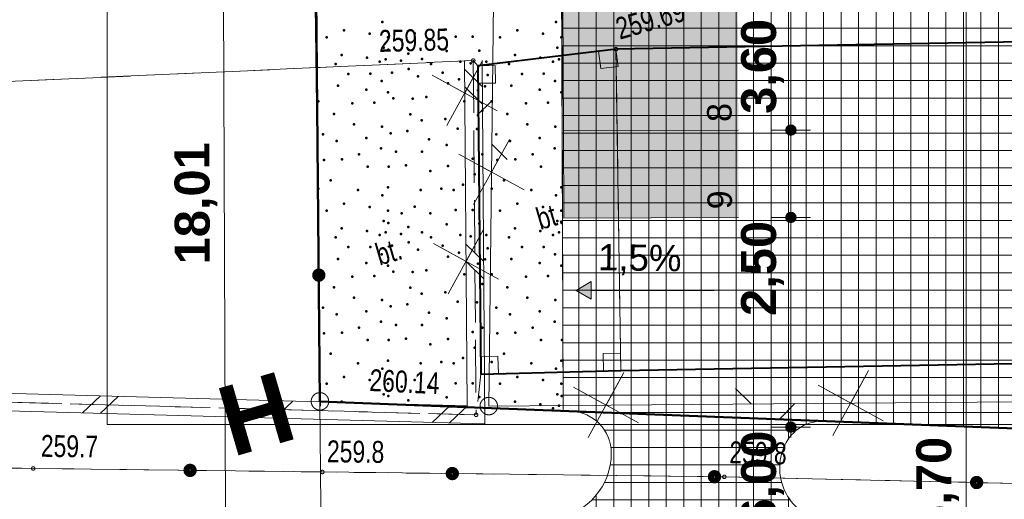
# Model space of a CAD drawing. Header units: millimetres. Extents: x -105537 to 923666, y -162842 to 175608.
# Tile 6 of 41: x -15493 to 12670, y -17484 to -3754. Entities that reach past the tile are written whole.
import ezdxf
from ezdxf.xclip import XClip

# ---------------------------------------------------------------- set-up
doc = ezdxf.new("R2010")
doc.units = ezdxf.units.MM
doc.header["$MEASUREMENT"] = 0
doc.header["$XCLIPFRAME"] = 0
for name, pattern in [('1054', [2000, 1500, -500]), ('1086', [1500, 1000, -500]), ('Wipeout_Contour', [1000, 0, -1000])]:
    doc.linetypes.add(name, pattern=pattern)
for name, color, linetype in [('A__!REF_RYSUNKI', 7, 'Continuous'), ('Nowe_01-PZT-WYPEŁNIENIA', 7, 'Continuous'), ('Nowe_02-PZT-OBIEKTY', 7, 'Continuous'), ('Nowe_199-Z Wymiary i opisy', 7, 'Continuous'), ('Nowe_A__STROPY', 7, 'Continuous'), ('Nowe_A_WYM_SYTUACJA', 7, 'Continuous')]:
    doc.layers.add(name, color=color, linetype=linetype)
for name, color, linetype, lineweight in [('Nowe_01-PZT-WYPEŁNIENIA_Nr_pióra__18', 9, 'Continuous', 13), ('Nowe_02-PZT-OBIEKTY_Nr_pióra__4', 7, 'Continuous', 13), ('Nowe_02-PZT-OBIEKTY_Nr_pióra__46', 7, 'Continuous', 15), ('Nowe_03-PZT-LINIE RÓŻNE_Nr_pióra__224', 6, 'Continuous', 40), ('Nowe_199-Z Wymiary i opisy_Nr_pióra__1', 7, 'Continuous', 13), ('Nowe_199-Z Wymiary i opisy_Nr_pióra__203', 7, 'Continuous', 50), ('Nowe_A__STROPY_Nr_pióra__89', 7, 'Continuous', 13), ('Nowe_A_WYM_SYTUACJA_Nr_pióra__1', 7, 'Continuous', 13), ('Nowe_A_WYM_SYTUACJA_Nr_pióra__45', 7, 'Continuous', 15), ('Nowe_A_WYM_SYTUACJA_Nr_pióra__85', 7, 'Continuous', 13), ('Wadowice Wałowa mdcp500_2_EGB_Budynek_Nr_pióra__7', 7, 'Continuous', 18), ('Wadowice Wałowa mdcp500_2_EGB_DzialkaEwidencyjna_Nr_pióra__3', 3, 'Continuous', 18), ('Wadowice Wałowa mdcp500_2_EGB_PunktGraniczny_Nr_pióra__3', 3, 'Continuous', 18), ('Wadowice Wałowa mdcp500_2_GES_InneUrzadzeniaTowarzyszace_Nr_pióra__7', 7, 'Continuous', 18), ('Wadowice Wałowa mdcp500_2_GES_PrzewodTelekomunikacyjny_Nr_pióra__30', 30, 'Continuous', 18), ('Wadowice Wałowa mdcp500_2_OT_Budowle_Nr_pióra__7', 7, 'Continuous', 18), ('Wadowice Wałowa mdcp500_2_OT_Komunikacja_Nr_pióra__7', 7, 'Continuous', 18), ('Wadowice Wałowa mdcp500_2_OT_Ogrodzenia_Nr_pióra__7', 7, 'Continuous', 18), ('Wadowice Wałowa mdcp500_2_OT_Rzedna_Nr_pióra__7', 7, 'Continuous', 18), ('Wadowice Wałowa mdcp500_2_OT_ZagospodarowanieTerenu_Nr_pióra__7', 7, 'Continuous', 18)]:
    doc.layers.add(name, color=color, linetype=linetype, lineweight=lineweight)
for name, color, linetype, lineweight, true_color in [('Nowe_01-PZT-WYPEŁNIENIA_Nr_pióra__249', 7, 'Continuous', 13, 0x595959), ('Nowe_01-PZT-WYPEŁNIENIA_Nr_pióra__253', 7, 'Continuous', 13, 0xccf4b0), ('Nowe_01-PZT-WYPEŁNIENIA_Nr_pióra__95', 7, 'Continuous', 50, 0xe1e100), ('Nowe_02-PZT-OBIEKTY_Nr_pióra__242', 7, 'Continuous', 13, 0xa7a7a7), ('Nowe_02-PZT-OBIEKTY_Nr_pióra__55', 7, 'Continuous', 35, 0x0069d2), ('Nowe_199-Z Wymiary i opisy_Nr_pióra__58', 7, 'Continuous', 20, 0xdf0000), ('Nowe_A_TER_GRANICA_Nr_pióra__221', 7, 'Continuous', 50, 0xbcc01d), ('Nowe_A_TER_UZBROJENIE_Nr_pióra__58', 7, 'Continuous', 20, 0xdf0000)]:
    doc.layers.add(name, color=color, linetype=linetype, lineweight=lineweight, true_color=true_color)
doc.styles.add('STYL_AUTOMATYCZNY_3', font='arial.ttf')
doc.styles.add('STYL_AUTOMATYCZNY_4', font='arial.ttf')
doc.styles.add('STYL_AUTOMATYCZNY_5', font='arial.ttf')
doc.styles.add('STYL_AUTOMATYCZNY_6', font='arial.ttf', dxfattribs={"width": 0.75})
doc.linetypes.add('X', pattern='A,0,[1,PAB.6.2 PROJEKT ZAGOSPODAROWANIA TERENU1.Shx,S=78.395049,R=0,X=0,Y=0],-9877.776146,0', length=9877.776146)
doc.dimstyles.new('STYL_AUTOMATYCZNY__1', dxfattribs={"dimtxt": 1000, "dimasz": 570, "dimexe": 0.18, "dimexo": 0.0625, "dimgap": 0, "dimtad": 1, "dimlfac": 0.001, "dimzin": 0, "dimdsep": 46, "dimtxsty": 'STYL_AUTOMATYCZNY_5', "dimblk": 'ARROWHEAD_11', "dimblk1": 'ARROWHEAD_11', "dimblk2": 'ARROWHEAD_11', "dimcen": 0.09, "dimse1": 1, "dimse2": 1, "dimclrd": 7, "dimclre": 7, "dimclrt": 7, "dimadec": 0, "dimazin": 0, "dimtfac": 1, "dimtdec": 4, "dimtmove": 0, "dimatfit": 3, "dimfxl": 1, "dimtolj": 1, "dimtzin": 0, "dimarcsym": 0})
doc.dimstyles.new('STYL_AUTOMATYCZNY__4', dxfattribs={"dimtxt": 1000, "dimasz": 570, "dimexe": 0.18, "dimexo": 0.0625, "dimgap": 0, "dimtad": 1, "dimlfac": 0.001, "dimzin": 0, "dimdsep": 46, "dimtxsty": 'STYL_AUTOMATYCZNY_5', "dimblk": 'ARROWHEAD_11', "dimblk1": 'ARROWHEAD_11', "dimblk2": 'ARROWHEAD_11', "dimcen": 0.09, "dimse1": 1, "dimse2": 1, "dimclrd": 7, "dimclre": 7, "dimclrt": 7, "dimadec": 0, "dimazin": 0, "dimtfac": 1, "dimtdec": 4, "dimtmove": 2, "dimatfit": 3, "dimfxl": 1, "dimtolj": 1, "dimtzin": 0, "dimarcsym": 0})

# ---------------------------------------------------------------- blocks, each defined once
blk = doc.blocks.new('*X3')
at = {"layer": 'Nowe_01-PZT-WYPEŁNIENIA_Nr_pióra__95', "color": 52, "linetype": 'Continuous', "lineweight": 50, "true_color": 0xe1e100}
for p in [(-5118, -3825), (-157, -3825), (-6218, -4060), (-5485, -4152), (-4200, -4148), (-4200, -4148), (-1257, -4060), (-524, -4152), (-6715, -4256), (-4961, -4256), (-4570, -4335), (-3749, -4335), (-3026, -4244), (-2540, -4242), (-1754, -4256), (0, -4256), (-6285, -4765), (-5079, -4558), (-4951, -4611), (-4374, -4726), (-3279, -4647), (-2345, -4637), (-1324, -4765), (-118, -4558), (-6454, -5026), (-5559, -4846), (-5197, -4960), (-5027, -4886), (-4584, -4925), (-3983, -4882), (-3733, -5026), (-2888, -4960), (-2593, -5000), (-2145, -4960), (-1493, -5026), (-598, -4846), (-236, -4960), (-65, -4886), (-6089, -5306), (-5464, -5299), (-4844, -5267), (-4370, -5166), (-3397, -5267), (-2106, -5336), (-1128, -5306), (-503, -5299), (-5144, -5510), (-4100, -5380), (-3240, -5579), (-2927, -5462), (-183, -5510), (-6389, -5641), (-5577, -5759), (-4961, -5838), (-2380, -5775), (-2184, -5658), (-1428, -5641), (-616, -5759), (0, -5838), (-6950, -6088), (-5974, -6147), (-5346, -6127), (-4805, -6010), (-4257, -6015), (-3866, -5971), (-2771, -6088), (-1989, -6088), (-1012, -6147), (-385, -6127), (-6507, -6454), (-4322, -6467), (-2262, -6362), (-1546, -6454), (-5933, -6753), (-3995, -6637), (-3314, -6600), (-972, -6753), (-6822, -7034), (-6822, -7034), (-5131, -6820), (-4886, -7004), (-4408, -6939), (-2966, -6870), (-2410, -6886), (-1861, -7034), (-1861, -7034), (-170, -6820), (-6428, -7226), (-5581, -7144), (-3788, -7183), (-1467, -7226), (-620, -7144), (-5158, -7436), (-4726, -7535), (-3983, -7535), (-3279, -7339), (-196, -7436), (-6793, -7770), (-6275, -7750), (-5786, -7606), (-2536, -7731), (-2262, -7613), (-1832, -7770), (-1314, -7750), (-825, -7606), (-5542, -7965), (-4938, -7960), (-4445, -7920), (-4445, -7920), (-3749, -8083), (-3238, -7939), (-581, -7965), (-6598, -8356), (-2476, -8182), (-1637, -8356), (-6950, -8591), (-5815, -8630), (-4961, -8552), (-4022, -8630), (-3436, -8591), (-3084, -8630), (-2810, -8474), (-1989, -8591), (-854, -8630), (0, -8552), (-5118, -8785), (-157, -8785), (-6715, -9217), (-6218, -9021), (-5485, -9112), (-4961, -9217), (-4200, -9108), (-4200, -9108), (-3026, -9204), (-2540, -9203), (-1754, -9217), (-1257, -9021), (-524, -9112), (0, -9217), (-5079, -9518), (-4951, -9571), (-4570, -9295), (-3749, -9295), (-118, -9518), (10, -9571), (-6285, -9725), (-5559, -9806), (-5027, -9846), (-4374, -9686), (-3983, -9843), (-3279, -9608), (-2345, -9597), (-1324, -9725), (-598, -9806), (-65, -9846), (-6454, -9986), (-5197, -9921), (-4584, -9885), (-4370, -10127), (-3733, -9986), (-2888, -9921), (-2593, -9960), (-2145, -9921), (-1493, -9986), (-236, -9921), (-6089, -10266), (-5464, -10259), (-4844, -10227), (-4100, -10340), (-3397, -10227), (-2106, -10297), (-1128, -10266), (-503, -10259), (-6389, -10602), (-5144, -10471), (-3240, -10540), (-2927, -10422), (-2184, -10618), (-1428, -10602), (-183, -10471), (-5577, -10720), (-4961, -10798), (-4805, -10970), (-4257, -10976), (-3866, -10931), (-2380, -10735), (-616, -10720), (0, -10798), (-5974, -11108), (-5346, -11087), (-2771, -11048), (-1989, -11048), (-1012, -11108), (-385, -11087), (-6507, -11414), (-4322, -11427), (-2262, -11322), (-1546, -11414), (-5933, -11713), (-5131, -11781), (-3995, -11597), (-3314, -11560), (-972, -11713), (-170, -11781), (-6822, -11994), (-6822, -11994), (-5581, -12104), (-4886, -11964), (-4408, -11900), (-2966, -11830), (-2410, -11846), (-1861, -11994), (-1861, -11994), (-620, -12104), (-6428, -12187), (-3788, -12143), (-3279, -12300), (-1467, -12187), (-5786, -12567), (-5158, -12396), (-4726, -12495), (-3983, -12495), (-2262, -12574), (-825, -12567), (-196, -12396), (-6793, -12730), (-6275, -12711), (-5542, -12926), (-4938, -12920), (-4445, -12881), (-4445, -12881), (-3238, -12899), (-2536, -12691), (-1832, -12730), (-1314, -12711), (-581, -12926), (23, -12920), (-3749, -13043), (-2476, -13143), (-6598, -13317), (-4961, -13512), (-2810, -13434), (-1637, -13317), (0, -13512), (-5815, -13590), (-5118, -13745), (-4022, -13590), (-3436, -13551), (-3084, -13590), (-1989, -13551), (-854, -13590), (-157, -13745), (-6218, -13981), (-5485, -14073), (-4200, -14069), (-4200, -14069), (-1257, -13981), (-524, -14073), (-6715, -14177), (-4961, -14177), (-4570, -14255), (-3749, -14255), (-3026, -14165), (-2540, -14163), (-1754, -14177), (0, -14177), (-5079, -14479), (-4951, -14531), (-3279, -14568), (-2345, -14557), (-118, -14479), (10, -14531), (-6285, -14686), (-4374, -14646), (-1324, -14686), (-598, -14767), (-236, -14881), (-65, -14806)]:
    blk.add_point(p, dxfattribs=at)
blk = doc.blocks.new('Wypełnienie_1_1')
at = {"color": 254, "linetype": 'Wipeout_Contour', "lineweight": 0, "ltscale": 110494.15238}
blk.add_wipeout([(-6905, -14680), (49, -14951), (-9, 0), (-500, 0), (-510, 15000), (13319, 15000), (13400, 19233), (-7211, 18978)], dxfattribs=at).dxf.layer = 'Nowe_01-PZT-WYPEŁNIENIA'
at = {"layer": 'Nowe_01-PZT-WYPEŁNIENIA_Nr_pióra__253', "color": 254, "linetype": 'Continuous', "lineweight": 13, "true_color": 0xccf4b0, "flags": 128}
blk.add_lwpolyline([(-6905, -14680), (49, -14951), (-9, 0), (-500, 0), (-510, 15000), (13319, 15000), (13400, 19233), (-7211, 18978)], close=True, dxfattribs=at)
at = {"layer": 'Nowe_01-PZT-WYPEŁNIENIA_Nr_pióra__95', "color": 52, "linetype": 'Continuous', "lineweight": 50, "true_color": 0xe1e100}
blk.add_blockref('*X3', (0, 0), dxfattribs=at)
blk = doc.blocks.new('Strop_2_1', base_point=(-12989, -15343))
at = {"layer": 'Nowe_A__STROPY_Nr_pióra__89', "color": 7, "linetype": 'Continuous', "lineweight": 13, "flags": 128}
blk.add_lwpolyline([(-12989, -15343), (49383, -15343), (49383, 26682), (-12989, 26682)], close=True, dxfattribs=at)
blk = doc.blocks.new('Linia_5_1', base_point=(420, -11502))
at = {"layer": 'Nowe_199-Z Wymiary i opisy', "linetype": 'Continuous', "lineweight": 0, "true_color": 0x000000}
blk.add_hatch(color=18, dxfattribs=at).paths.add_polyline_path([(420, -11502), (853, -11752), (853, -11252)])
at = {"layer": 'Nowe_199-Z Wymiary i opisy_Nr_pióra__1', "color": 7, "linetype": 'Continuous', "lineweight": 13}
for p, q in [((420, -11502), (853, -11252)), ((853, -11252), (853, -11752)), ((420, -11502), (853, -11752)), ((853, -11502), (4375, -11502))]:
    blk.add_line(p, q, dxfattribs=at)
blk = doc.blocks.new('*D75')
at = {"layer": 'Nowe_A_WYM_SYTUACJA_Nr_pióra__45', "linetype": 'Continuous', "lineweight": 15}
for points in [[(-9822, -36), (-9811, -94), (-9778, -142), (-9730, -175), (-9672, -186), (-9615, -175), (-9566, -142), (-9534, -94), (-9522, -36), (-9534, 21), (-9566, 70), (-9615, 102), (-9672, 114), (-9730, 102), (-9778, 70), (-9811, 21)], [(-9751, -18042), (-9740, -18099), (-9707, -18148), (-9659, -18180), (-9601, -18192), (-9544, -18180), (-9495, -18148), (-9463, -18099), (-9451, -18042), (-9463, -17984), (-9495, -17936), (-9544, -17903), (-9601, -17892), (-9659, -17903), (-9707, -17936), (-9740, -17984)]]:
    blk.add_hatch(color=7, dxfattribs=at).paths.add_polyline_path(points)
at = {"layer": 'Nowe_A_WYM_SYTUACJA_Nr_pióra__45', "color": 7, "linetype": 'Continuous', "lineweight": 15}
blk.add_circle((-9601, -18042), 150, dxfattribs=at)
at = {"layer": 'Nowe_A_WYM_SYTUACJA_Nr_pióra__85', "color": 7, "linetype": 'Continuous', "lineweight": 13}
for p, q in [((-9672, -186), (-9602, -17892)), ((-10164, -18044), (-9751, -18042)), ((-9601, -18192), (-9600, -18342)), ((-9451, -18041), (-9039, -18039))]:
    blk.add_line(p, q, dxfattribs=at)
at = {"layer": 'Nowe_A_WYM_SYTUACJA_Nr_pióra__1', "color": 7, "lineweight": 13, "insert": (-9830, -10756), "char_height": 1000, "attachment_point": 7, "rotation": 90.2258, "style": 'STYL_AUTOMATYCZNY_5'}
blk.add_mtext('\\A1;{\\pql;\\fArial|b1|i0|c238|p0;\\W1.000000;18,01}', dxfattribs=at)
blk = doc.blocks.new('ARROWHEAD_11')
at = {"color": 0, "linetype": 'Continuous', "lineweight": 0}
blk.add_line((0, 0), (-1, 0), dxfattribs=at)
at = {"color": 0, "linetype": 'Continuous', "lineweight": 0, "const_width": 0.25, "flags": 128}
blk.add_lwpolyline([(-0.125, 0, 1), (0.125, 0, 1)], format="xyb", close=True, dxfattribs=at)
blk = doc.blocks.new('*D91')
at = {"layer": 'Nowe_A_WYM_SYTUACJA_Nr_pióra__45', "linetype": 'Continuous', "lineweight": 15}
for points in [[(11426, 0), (11438, -57), (11470, -106), (11519, -139), (11576, -150), (11634, -139), (11682, -106), (11715, -57), (11726, 0), (11715, 57), (11682, 106), (11634, 139), (11576, 150), (11519, 139), (11470, 106), (11438, 57)], [(11426, -36699), (11438, -36756), (11470, -36805), (11519, -36837), (11576, -36849), (11634, -36837), (11682, -36805), (11715, -36756), (11726, -36699), (11715, -36641), (11682, -36593), (11634, -36560), (11576, -36549), (11519, -36560), (11470, -36593), (11438, -36641)]]:
    blk.add_hatch(color=7, dxfattribs=at).paths.add_polyline_path(points)
at = {"layer": 'Nowe_A_WYM_SYTUACJA_Nr_pióra__45', "color": 7, "linetype": 'Continuous', "lineweight": 15}
for centre in [(11576, 0), (11576, -36699)]:
    blk.add_circle(centre, 150, dxfattribs=at)
at = {"layer": 'Nowe_A_WYM_SYTUACJA_Nr_pióra__85', "color": 7, "linetype": 'Continuous', "lineweight": 13}
for p, q in [((11576, 150), (11576, 300)), ((11426, 0), (11014, 0)), ((12139, 0), (11726, 0)), ((11576, -36549), (11576, -150)), ((11426, -36699), (11014, -36699)), ((11576, -36999), (11576, -36849)), ((12139, -36699), (11726, -36699))]:
    blk.add_line(p, q, dxfattribs=at)
at = {"layer": 'Nowe_A_WYM_SYTUACJA_Nr_pióra__1', "color": 7, "lineweight": 13, "insert": (11376, -19191), "char_height": 1000, "attachment_point": 7, "rotation": 90, "style": 'STYL_AUTOMATYCZNY_5'}
blk.add_mtext('\\A1;{\\pql;\\fArial|b1|i0|c238|p0;\\W1.000000;36,70}', dxfattribs=at)
blk = doc.blocks.new('Rysunek_3_2', base_point=(-5551989123, -7375062639))
at = {"layer": 'Wadowice Wałowa mdcp500_2_EGB_Budynek_Nr_pióra__7', "color": 7, "linetype": 'Continuous', "lineweight": 18, "flags": 128}
blk.add_lwpolyline([(46140, -8809), (43816, -8840), (43873, -13042), (1701, -13797), (1563, -4599), (43754, -3838), (43790, -6536), (46103, -6466)], close=True, dxfattribs=at)
at = {"layer": 'Wadowice Wałowa mdcp500_2_EGB_DzialkaEwidencyjna_Nr_pióra__3', "color": 3, "linetype": 'Continuous', "lineweight": 18, "flags": 128}
for points in [[(-7211, 18978), (-6905, -14680), (26261, -15975), (72069, -13723), (72003, -7275), (58811, -7722), (58549, 8659), (51814, 10790), (44561, 15989), (43932, 16826), (43847, 30884), (13284, 30177), (13400, 19233)], [(72353, -21598), (72069, -13723), (26261, -15975), (-6905, -14680), (-6866, -18678), (55554, -21138)]]:
    blk.add_lwpolyline(points, close=True, dxfattribs=at)
blk.add_lwpolyline([(-49613, -17103), (-45068, -17183), (-6866, -18678), (-6905, -14680), (-7211, 18978), (13400, 19233), (13284, 30177)], dxfattribs=at)
at = {"layer": 'Wadowice Wałowa mdcp500_2_EGB_PunktGraniczny_Nr_pióra__3', "color": 3, "linetype": 'Continuous', "lineweight": 18}
blk.add_circle((-6905, -14680), 250, dxfattribs=at)
at = {"layer": 'Wadowice Wałowa mdcp500_2_GES_InneUrzadzeniaTowarzyszace_Nr_pióra__7', "color": 7, "linetype": 'Continuous', "lineweight": 18}
blk.add_circle((-2075, -14814), 250, dxfattribs=at)
at = {"layer": 'Wadowice Wałowa mdcp500_2_GES_PrzewodTelekomunikacyjny_Nr_pióra__30', "color": 30, "linetype": 'Continuous', "lineweight": 18}
for p, q in [((-1975, -6064), (-2422, -6501)), ((-1989, -7314), (-1552, -7761)), ((5425, -14752), (4979, -14314)), ((6675, -14742), (6236, -15188))]:
    blk.add_line(p, q, dxfattribs=at)
at = {"layer": 'Wadowice Wałowa mdcp500_2_GES_PrzewodTelekomunikacyjny_Nr_pióra__30', "color": 30, "linetype": 'Continuous', "lineweight": 18, "flags": 128}
blk.add_lwpolyline([(-1706, 17384), (-2075, -14814), (45640, -14423)], dxfattribs=at)
at = {"layer": 'Wadowice Wałowa mdcp500_2_OT_Budowle_Nr_pióra__7', "color": 7, "linetype": 'Continuous', "lineweight": 18}
for p, q in [((1563, -4599), (1067, -4658)), ((1067, -4658), (1126, -5155)), ((1623, -5095), (1563, -4599)), ((-1892, -5069), (-2392, -5074)), ((-1887, -5569), (-1892, -5069)), ((-2392, -5074), (-2387, -5574)), ((1126, -5155), (1623, -5095)), ((-2387, -5574), (-1887, -5569)), ((-1813, -13387), (-2312, -13400)), ((-2312, -13400), (-2300, -13900)), ((-1800, -13887), (-1813, -13387)), ((1694, -13297), (1194, -13305)), ((1194, -13305), (1201, -13805)), ((1701, -13797), (1694, -13297)), ((1201, -13805), (1701, -13797)), ((-2300, -13900), (-1800, -13887))]:
    blk.add_line(p, q, dxfattribs=at)
at = {"layer": 'Wadowice Wałowa mdcp500_2_OT_Budowle_Nr_pióra__7', "color": 7, "linetype": 'Continuous', "lineweight": 18, "flags": 128}
blk.add_lwpolyline([(1701, -13797), (-2300, -13900), (-2392, -5074), (1563, -4599)], close=True, dxfattribs=at)
for points in [[(-2769, -4925), (-2691, -14809)], [(-2269, -4921), (-2187, -15323)], [(-2263, -5671), (-2767, -5175)], [(-2259, -6171), (-2763, -5675)], [(-2224, -10671), (-2728, -10175)], [(-2220, -11171), (-2724, -10675)], [(-2691, -14809), (-32489, -13997)], [(-2187, -15323), (-33011, -14483)], [(-13692, -15009), (-13178, -14523)], [(-13192, -15023), (-12679, -14537)], [(-8694, -15146), (-8180, -14659)], [(-8194, -15159), (-7680, -14673)], [(-3696, -15282), (-3182, -14795)], [(-3196, -15295), (-2682, -14809)]]:
    blk.add_lwpolyline(points, dxfattribs=at)
at = {"layer": 'Wadowice Wałowa mdcp500_2_OT_Komunikacja_Nr_pióra__7', "color": 7, "linetype": '1054', "lineweight": 18, "flags": 128}
for points in [[(-38095, 48301), (-28168, 51765), (-22562, 50794), (-25475, 32583), (-19910, 31642), (-16613, 52434), (-13628, 54949), (4160, 54600), (17763, 54313), (17874, 48388), (23247, 48037), (43755, 48147), (43716, 54250), (44022, 55203), (44317, 55227), (44222, 33670), (44269, 15383), (44009, 15453), (43752, 15264), (43714, 12638), (43742, 6678), (43715, -808), (29167, -1067), (29202, -3047), (43718, -2786), (43754, -3838), (1563, -4599), (-2392, -5074), (-2519, -4923), (-32394, -6273), (-40563, -6153), (-49205, 485), (-41484, 46168)], [(-2392, -5074), (1563, -4599), (1701, -13797), (-2300, -13900)], [(-2519, -4923), (-2439, -15066), (-32750, -14240), (-41314, -14339), (-40563, -6153), (-32394, -6273)]]:
    blk.add_lwpolyline(points, close=True, dxfattribs=at)
at = {"layer": 'Wadowice Wałowa mdcp500_2_OT_Ogrodzenia_Nr_pióra__7', "color": 7, "linetype": 'Continuous', "lineweight": 18, "flags": 128}
for points in [[(-7260, 18933), (-7100, 971), (-6885, -14820)], [(-45576, -10040), (-44910, -11648), (-41471, -14656), (-39494, -15653), (-37191, -16336), (-15106, -16600), (-6837, -16701), (4661, -16841), (22253, -17236), (44233, -17531), (44309, -12821)]]:
    blk.add_lwpolyline(points, dxfattribs=at)
at = {"layer": 'Wadowice Wałowa mdcp500_2_OT_Ogrodzenia_Nr_pióra__7', "color": 7, "linetype": 'Continuous', "lineweight": 18}
for centre, radius in [((-6937, -11066), 175), ((-6937, -11066), 158), ((-6937, -11066), 140), ((-6937, -11066), 122), ((-6937, -11066), 105), ((-6937, -11066), 87.5), ((-6937, -11066), 70), ((-6937, -11066), 52.5), ((-6937, -11066), 35), ((-10619, -16655), 175), ((-10619, -16655), 158), ((-10619, -16655), 140), ((-10619, -16655), 122), ((-10619, -16655), 105), ((-10619, -16655), 87.5), ((-10619, -16655), 70), ((-10619, -16655), 52.5), ((-3119, -16746), 175), ((-3119, -16746), 158), ((-3119, -16746), 140), ((-10619, -16655), 35), ((-3119, -16746), 122), ((-3119, -16746), 105), ((-3119, -16746), 87.5), ((-3119, -16746), 70), ((-3119, -16746), 52.5), ((-3119, -16746), 35), ((4380, -16837), 175), ((4380, -16837), 158), ((4380, -16837), 140), ((4380, -16837), 122), ((4380, -16837), 105), ((4380, -16837), 87.5), ((4380, -16837), 70), ((4380, -16837), 52.5), ((4380, -16837), 35), ((11878, -17003), 175), ((11878, -17003), 158), ((11878, -17003), 140), ((11878, -17003), 122), ((11878, -17003), 105), ((11878, -17003), 87.5), ((11878, -17003), 70), ((11878, -17003), 52.5), ((11878, -17003), 35)]:
    blk.add_circle(centre, radius, dxfattribs=at)
at = {"layer": 'Wadowice Wałowa mdcp500_2_OT_Rzedna_Nr_pióra__7', "color": 7, "linetype": 'Continuous', "lineweight": 18}
for centre in [(1563, -4599), (-2519, -4923), (-2439, -15066), (-15106, -16600), (-6837, -16701), (4661, -16841)]:
    blk.add_circle(centre, 50, dxfattribs=at)
at = {"layer": 'Wadowice Wałowa mdcp500_2_OT_ZagospodarowanieTerenu_Nr_pióra__7', "color": 7, "linetype": '1086', "lineweight": 18, "flags": 128}
blk.add_lwpolyline([(47118, -16888), (47185, -11432), (46242, -11414), (46140, -8809), (43816, -8840), (43873, -13042), (1701, -13797), (-2300, -13900), (-2439, -15066), (-32750, -14240), (-41314, -14339), (-41471, -14656), (-39494, -15653), (-37191, -16336), (-15106, -16600), (-6837, -16701), (4661, -16841), (22253, -17236), (44233, -17531)], close=True, dxfattribs=at)
at = {"layer": 'Wadowice Wałowa mdcp500_2_OT_Komunikacja_Nr_pióra__7', "color": 7, "linetype": 'Continuous', "lineweight": 18, "char_height": 625, "attachment_point": 4, "rotation": 16.2415, "style": 'STYL_AUTOMATYCZNY_6'}
for insert in [(-689, -9480), (-5286, -10499)]:
    blk.add_mtext('\\A1;{\\pql;\\fArial|b0|i0|c238|p0;\\W0.750000;bt.}', dxfattribs=dict(at, insert=insert))
at = {"layer": 'Wadowice Wałowa mdcp500_2_OT_Rzedna_Nr_pióra__7', "color": 7, "linetype": 'Continuous', "lineweight": 18, "char_height": 625, "attachment_point": 7, "style": 'STYL_AUTOMATYCZNY_6'}
for s, insert, rotation in [('\\A1;{\\pql;\\fArial|b0|i0|c238|p0;\\W0.750000;259.69}', (1674, -4337), 16.2415), ('\\A1;{\\pql;\\fArial|b0|i0|c238|p0;\\W0.750000;259.85}', (-5208, -4687), 1.4444), ('\\A1;{\\pql;\\fArial|b0|i0|c238|p0;\\W0.750000;260.14}', (-5501, -14390), 357.2891), ('\\A1;{\\pql;\\fArial|b0|i0|c238|p0;\\W0.750000;259.7}', (-14891, -16274), 359.2967), ('\\A1;{\\pql;\\fArial|b0|i0|c238|p0;\\W0.750000;259.8}', (-6707, -16430), 359.3036), ('\\A1;{\\pql;\\fArial|b0|i0|c238|p0;\\W0.750000;259.8}', (4801, -16456), 358.7127)]:
    blk.add_mtext(s, dxfattribs=dict(at, insert=insert, rotation=rotation))
blk = doc.blocks.new('WSC-miejsca postojowe[20]_1', base_point=(5061, -6915))
at = {"layer": 'Nowe_02-PZT-OBIEKTY_Nr_pióra__55', "linetype": 'Continuous', "lineweight": 0, "true_color": 0x003469}
blk.add_hatch(color=156, dxfattribs=at).paths.add_polyline_path([(5061, -6915), (5046, -3315), (46, -3335), (61, -6935)])
at = {"layer": 'Nowe_02-PZT-OBIEKTY_Nr_pióra__4', "color": 7, "linetype": 'Continuous', "lineweight": 13}
for p, q in [((5046, -3315), (46, -3335)), ((61, -6935), (46, -3335)), ((5061, -6915), (61, -6935))]:
    blk.add_line(p, q, dxfattribs=at)
at = {"layer": 'Nowe_02-PZT-OBIEKTY_Nr_pióra__46', "color": 7, "lineweight": 15, "insert": (4170, -6685), "char_height": 700, "attachment_point": 1, "rotation": 90.2258, "style": 'STYL_AUTOMATYCZNY_3'}
blk.add_mtext('\\A1;{\\pql;\\fArial|b0|i0|c238|p0;\\W1.000000;8\\fArial|b0|i0|c238|p0;\\W1.000000;\\A1{\\H.66x;\\S^  ;}\\fArial|b0|i0|c238|p0;\\W1.000000;\\fArial|b0|i0|c238|p0;\\W1.000000;\\A1{\\H.66x;\\S^  ;}\\fArial|b0|i0|c238|p0;\\W1.000000;\\fArial|b0|i0|c238|p0;\\W1.000000;\\A1{\\H.66x;\\S^  ;}\\fArial|b0|i0|c238|p0;\\W1.000000;\\fArial|b0|i0|c238|p0;\\W1.000000;\\A1{\\H.66x;\\S^  ;}\\fArial|b0|i0|c238|p0;\\W1.000000;\\fArial|b0|i0|c238|p0;\\W1.000000;\\A1{\\H.66x;\\S^  ;}\\fArial|b0|i0|c238|p0;\\W1.000000;\\fArial|b0|i0|c238|p0;\\W1.000000;\\A1{\\H.66x;\\S^  ;}}', dxfattribs=at)
blk = doc.blocks.new('WSC-miejsca postojowe[21]_1', base_point=(5070, -9415))
at = {"layer": 'Nowe_02-PZT-OBIEKTY_Nr_pióra__242', "linetype": 'Continuous', "lineweight": 0, "true_color": 0x535353}
blk.add_hatch(color=251, dxfattribs=at).paths.add_polyline_path([(5070, -9415), (5061, -6915), (61, -6935), (71, -9435)])
at = {"layer": 'Nowe_02-PZT-OBIEKTY_Nr_pióra__4', "color": 7, "linetype": 'Continuous', "lineweight": 13}
for p, q in [((5061, -6915), (61, -6935)), ((71, -9435), (61, -6935)), ((5070, -9415), (71, -9435))]:
    blk.add_line(p, q, dxfattribs=at)
at = {"layer": 'Nowe_02-PZT-OBIEKTY_Nr_pióra__46', "color": 7, "lineweight": 15, "insert": (4180, -9185), "char_height": 700, "attachment_point": 1, "rotation": 90.2258, "style": 'STYL_AUTOMATYCZNY_3'}
blk.add_mtext('\\A1;{\\pql;\\fArial|b0|i0|c238|p0;\\W1.000000;9\\fArial|b0|i0|c238|p0;\\W1.000000;\\A1{\\H.66x;\\S^  ;}\\fArial|b0|i0|c238|p0;\\W1.000000;\\fArial|b0|i0|c238|p0;\\W1.000000;\\A1{\\H.66x;\\S^  ;}\\fArial|b0|i0|c238|p0;\\W1.000000;\\fArial|b0|i0|c238|p0;\\W1.000000;\\A1{\\H.66x;\\S^  ;}\\fArial|b0|i0|c238|p0;\\W1.000000;\\fArial|b0|i0|c238|p0;\\W1.000000;\\A1{\\H.66x;\\S^  ;}\\fArial|b0|i0|c238|p0;\\W1.000000;\\fArial|b0|i0|c238|p0;\\W1.000000;\\A1{\\H.66x;\\S^  ;}\\fArial|b0|i0|c238|p0;\\W1.000000;\\fArial|b0|i0|c238|p0;\\W1.000000;\\A1{\\H.66x;\\S^  ;}}', dxfattribs=at)
blk = doc.blocks.new('*D101')
at = {"layer": 'Nowe_A_WYM_SYTUACJA_Nr_pióra__45', "linetype": 'Continuous', "lineweight": 15}
for points in [[(6416, -9415), (6428, -9472), (6460, -9521), (6509, -9553), (6566, -9565), (6624, -9553), (6672, -9521), (6705, -9472), (6716, -9415), (6705, -9357), (6672, -9309), (6624, -9276), (6566, -9265), (6509, -9276), (6460, -9309), (6428, -9357)], [(6416, -15418), (6428, -15475), (6460, -15524), (6509, -15557), (6566, -15568), (6624, -15557), (6672, -15524), (6705, -15475), (6716, -15418), (6705, -15361), (6672, -15312), (6624, -15279), (6566, -15268), (6509, -15279), (6460, -15312), (6428, -15361)]]:
    blk.add_hatch(color=7, dxfattribs=at).paths.add_polyline_path(points)
at = {"layer": 'Nowe_A_WYM_SYTUACJA_Nr_pióra__45', "color": 7, "linetype": 'Continuous', "lineweight": 15}
for centre in [(6566, -9415), (6566, -15418)]:
    blk.add_circle(centre, 150, dxfattribs=at)
at = {"layer": 'Nowe_A_WYM_SYTUACJA_Nr_pióra__85', "color": 7, "linetype": 'Continuous', "lineweight": 13}
for p, q in [((6416, -9415), (6004, -9415)), ((6566, -15268), (6566, -9565)), ((7129, -9415), (6716, -9415)), ((6416, -15418), (6004, -15418)), ((7129, -15418), (6716, -15418)), ((6566, -15718), (6566, -15568))]:
    blk.add_line(p, q, dxfattribs=at)
at = {"layer": 'Nowe_A_WYM_SYTUACJA_Nr_pióra__1', "color": 7, "lineweight": 13, "char_height": 1000, "attachment_point": 7, "rotation": 90, "style": 'STYL_AUTOMATYCZNY_5'}
for s, insert in [('\\A1;{\\pql;\\fArial|b1|i0|c238|p0;\\W1.000000;2,50}', (6366, -12234)), ('\\A1;{\\pql;\\fArial|b1|i0|c238|p0;\\W1.000000;6,00}', (6366, -18237))]:
    blk.add_mtext(s, dxfattribs=dict(at, insert=insert))
blk = doc.blocks.new('*D102')
at = {"layer": 'Nowe_A_WYM_SYTUACJA_Nr_pióra__45', "linetype": 'Continuous', "lineweight": 15}
for points in [[(6416, -6915), (6428, -6972), (6460, -7021), (6509, -7053), (6566, -7065), (6624, -7053), (6672, -7021), (6705, -6972), (6716, -6915), (6705, -6857), (6672, -6809), (6624, -6776), (6566, -6765), (6509, -6776), (6460, -6809), (6428, -6857)], [(6416, -9415), (6428, -9472), (6460, -9521), (6509, -9553), (6566, -9565), (6624, -9553), (6672, -9521), (6705, -9472), (6716, -9415), (6705, -9357), (6672, -9309), (6624, -9276), (6566, -9265), (6509, -9276), (6460, -9309), (6428, -9357)]]:
    blk.add_hatch(color=7, dxfattribs=at).paths.add_polyline_path(points)
at = {"layer": 'Nowe_A_WYM_SYTUACJA_Nr_pióra__45', "color": 7, "linetype": 'Continuous', "lineweight": 15}
for centre in [(6566, -6915), (6566, -9415)]:
    blk.add_circle(centre, 150, dxfattribs=at)
at = {"layer": 'Nowe_A_WYM_SYTUACJA_Nr_pióra__85', "color": 7, "linetype": 'Continuous', "lineweight": 13}
for p, q in [((6416, -6915), (6004, -6915)), ((7129, -6915), (6716, -6915)), ((6566, -9265), (6566, -7065)), ((6416, -9415), (6004, -9415)), ((7129, -9415), (6716, -9415))]:
    blk.add_line(p, q, dxfattribs=at)
blk = doc.blocks.new('*D103')
at = {"layer": 'Nowe_A_WYM_SYTUACJA_Nr_pióra__45', "linetype": 'Continuous', "lineweight": 15}
for points in [[(6416, -3315), (6428, -3372), (6460, -3421), (6509, -3454), (6566, -3465), (6624, -3454), (6672, -3421), (6705, -3372), (6716, -3315), (6705, -3258), (6672, -3209), (6624, -3176), (6566, -3165), (6509, -3176), (6460, -3209), (6428, -3258)], [(6416, -6915), (6428, -6972), (6460, -7021), (6509, -7053), (6566, -7065), (6624, -7053), (6672, -7021), (6705, -6972), (6716, -6915), (6705, -6857), (6672, -6809), (6624, -6776), (6566, -6765), (6509, -6776), (6460, -6809), (6428, -6857)]]:
    blk.add_hatch(color=7, dxfattribs=at).paths.add_polyline_path(points)
at = {"layer": 'Nowe_A_WYM_SYTUACJA_Nr_pióra__45', "color": 7, "linetype": 'Continuous', "lineweight": 15}
for centre in [(6566, -3315), (6566, -6915)]:
    blk.add_circle(centre, 150, dxfattribs=at)
at = {"layer": 'Nowe_A_WYM_SYTUACJA_Nr_pióra__85', "color": 7, "linetype": 'Continuous', "lineweight": 13}
for p, q in [((6416, -3315), (6004, -3315)), ((7129, -3315), (6716, -3315)), ((6566, -6765), (6566, -3465)), ((6416, -6915), (6004, -6915)), ((7129, -6915), (6716, -6915))]:
    blk.add_line(p, q, dxfattribs=at)
at = {"layer": 'Nowe_A_WYM_SYTUACJA_Nr_pióra__1', "color": 7, "lineweight": 13, "insert": (6366, -6450), "char_height": 1000, "attachment_point": 7, "rotation": 90, "style": 'STYL_AUTOMATYCZNY_5'}
blk.add_mtext('\\A1;{\\pql;\\fArial|b1|i0|c238|p0;\\W1.000000;3,60}', dxfattribs=at)

msp = doc.modelspace()

# ---------------------------------------------------------------- hatches: boundary and pattern name
at = {"layer": 'Nowe_01-PZT-WYPEŁNIENIA_Nr_pióra__18', "linetype": 'Continuous', "lineweight": 13}
h = msp.add_hatch(dxfattribs=at)
h.set_pattern_fill('Siatka_50x50_0001', color=9, style=0, pattern_type=2)
h.set_pattern_definition([(0, (0, 0), (0, 500), []), (90, (0, 0), (-500, 0), [])])
h.paths.add_polyline_path([(-184.236, -18027.891), (4569.444, -18065.255), (7554.494, -18112.6, -0.500069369), (6389.114, -15934.551, -0.302155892), (7522.379, -15243.133), (26260.529, -15975.15), (44272.183, -15089.744), (72068.868, -13723.331), (57320.046, -8895.707), (57149.339, 6063.549), (56159.937, 6671.073), (56124.967, 9428.206), (51798.798, 10801.337), (48345.188, 13276.629), (44300.68, 15058.952), (44218.786, 15382.962), (44250.893, 16401.486), (43931.658, 16826.273), (43846.655, 30883.501), (13284.423, 30177.497), (13400.043, 19233.058), (13444.763, 15000), (36500, 15000), (36500, 0), (0, 0), (49.07, -14951.184), (276.737, -14960.078, -0.402677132), (1428.612, -16157.229, -0.373220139)])
h.paths.add_polyline_path([(43704.623, -2238.054), (43714.982, -821.629), (43815.663, -8840.491), (43873.089, -13042.11), (43736.422, -3838.389)], flags=0)

# ---------------------------------------------------------------- linework, layer by layer
at = {"layer": 'Nowe_01-PZT-WYPEŁNIENIA_Nr_pióra__249', "color": 251, "linetype": 'Continuous', "lineweight": 13, "true_color": 0x595959, "flags": 128}
msp.add_lwpolyline([(36500, 0), (0, 0), (49.07, -14951.184), (276.737, -14960.078, -0.402677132), (1428.612, -16157.229, -0.373220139), (-184.236, -18027.891), (4569.444, -18065.255), (7554.494, -18112.6, -0.500069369), (6389.114, -15934.551, -0.302155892), (7522.379, -15243.133), (26260.529, -15975.15), (44272.183, -15089.744)], format="xyb", dxfattribs=at)

# ---------------------------------------------------------------- texts
at = {"layer": 'Nowe_199-Z Wymiary i opisy_Nr_pióra__203', "color": 7, "linetype": 'Continuous', "lineweight": 50, "insert": (-9005.32, -14075.724), "char_height": 2000, "attachment_point": 2, "rotation": 16.2414656, "style": 'STYL_AUTOMATYCZNY_5'}
msp.add_mtext('\\A1;{\\pqc;\\fArial|b1|i0|c238|p0;\\W1.000000;H}', dxfattribs=at)

# ---------------------------------------------------------------- next in the draw order: block references
at = {"layer": 'Nowe_01-PZT-WYPEŁNIENIA_Nr_pióra__95', "color": 52, "linetype": 'Continuous', "lineweight": 50, "true_color": 0xe1e100}
msp.add_blockref('Wypełnienie_1_1', (0, 0), dxfattribs=at)

# ---------------------------------------------------------------- next in the draw order: linework, layer by layer
at = {"layer": 'Nowe_03-PZT-LINIE RÓŻNE_Nr_pióra__224', "color": 6, "linetype": 'X', "lineweight": 40}
msp.add_lwpolyline([(1563.048, -4598.671), (-2391.907, -5073.778), (-2299.594, -13900.209), (1701.24, -13797.117), (43873.089, -13042.11), (43815.663, -8840.491), (46139.674, -8809.251), (46102.84, -6466.039), (43790.017, -6535.682), (43754.099, -3838.07)], close=True, dxfattribs=at)
at = {"layer": 'Nowe_A_TER_GRANICA_Nr_pióra__221', "color": 52, "linetype": 'Continuous', "lineweight": 50, "true_color": 0xbcc01d}
msp.add_lwpolyline([(-7211.241, 18978.2), (-6905.449, -14679.502), (26260.529, -15975.15), (44272.183, -15089.744), (72068.868, -13723.331), (72002.577, -7274.509), (58811.23, -7721.795), (58549.387, 8658.691), (51798.798, 10801.337), (44560.984, 15988.867), (43931.658, 16826.273), (43846.655, 30883.501), (13284.423, 30177.497)], dxfattribs=at)
at = {"layer": 'Nowe_A_TER_UZBROJENIE_Nr_pióra__58', "color": 12, "linetype": 'Continuous', "lineweight": 20, "true_color": 0xdf0000}
for points in [[(-3272.048, -6785.626), (-2251.439, -4925.959), (-2761.744, -5855.792), (-3691.577, -5345.488), (-1831.91, -6366.097)], [(-2508.555, -9044.593), (-1487.946, -7184.927), (-1998.25, -8114.76), (-2928.084, -7604.456), (-1068.417, -8625.064)], [(-3234.035, -11604.959), (-2213.427, -9745.293), (-2723.731, -10675.126), (-3653.564, -10164.822), (-1793.898, -11185.43)], [(7768.95, -15658.911), (8789.558, -13799.245), (8279.254, -14729.078), (7349.421, -14218.774), (9209.087, -15239.382)], [(769.185, -15716.241), (1789.793, -13856.574), (1279.489, -14786.407), (349.656, -14276.103), (2209.322, -15296.712)]]:
    msp.add_lwpolyline(points, dxfattribs=at)

# ---------------------------------------------------------------- next in the draw order: block references
at = {"layer": 'A__!REF_RYSUNKI', "color": 7, "linetype": 'Continuous', "lineweight": 13}
ref = msp.add_blockref('Rysunek_3_2', (-5551989123.249, -7375062639.407), dxfattribs=at)
XClip(ref).set_block_clipping_path([(-61241.4531575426, -107607.1502755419), (18474.2309784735, -84385.0293576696), (39659.2429552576, -157107.8322890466), (251319.9927157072, -95448.5543467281), (195865.5394707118, 94912.5971797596), (119370.7429366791, 72628.7588867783), (110592.302622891, 102762.9304267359), (-104289.334739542, 40165.3698595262)])
at = {"layer": 'Nowe_02-PZT-OBIEKTY', "color": 7, "linetype": 'Continuous', "lineweight": 13}
for name, p in [('WSC-miejsca postojowe[20]_1', (5060.616, -6914.893)), ('WSC-miejsca postojowe[21]_1', (5070.469, -9414.873))]:
    msp.add_blockref(name, p, dxfattribs=at)
at = {"layer": 'Nowe_199-Z Wymiary i opisy', "color": 7, "linetype": 'Continuous', "lineweight": 13}
msp.add_blockref('Linia_5_1', (420.378, -11501.707), dxfattribs=at)
at = {"layer": 'Nowe_A__STROPY', "color": 7, "linetype": 'Continuous', "lineweight": 13}
msp.add_blockref('Strop_2_1', (-12989.279, -15342.714), dxfattribs=at)

# ---------------------------------------------------------------- next in the draw order: texts
at = {"layer": 'Nowe_199-Z Wymiary i opisy_Nr_pióra__58', "color": 12, "linetype": 'Continuous', "lineweight": 20, "true_color": 0xdf0000, "insert": (2249.177, -10191.499), "char_height": 750, "attachment_point": 2, "rotation": 359.2303005, "style": 'STYL_AUTOMATYCZNY_4'}
msp.add_mtext('\\A1;{\\pqc;\\fArial|b0|i0|c238|p0;\\W1.000000;1,5\\fArial|b0|i0|c238|p0;\\W1.000000;%}', dxfattribs=at)

# ---------------------------------------------------------------- next in the draw order: dimensions: what is measured, and where the dimension line sits
at = {"layer": 'Nowe_A_WYM_SYTUACJA', "color": 7, "linetype": 'Continuous', "lineweight": 13}
for base, p1, p2, angle, dimstyle, picture, middle, turn in [((11576.277, 0), (12101.682, -36698.792), (-500, 0), 90, 'STYL_AUTOMATYCZNY__4', '*D91', (10876.277, -17515.489), 90), ((-9601.227, -18041.686), (-500, 0), (-7046.638, -18031.618), 270.2258122, 'STYL_AUTOMATYCZNY__1', '*D75', (-10336.542, -9082.541), 90.2258122), ((6566.276, -3314.921), (5060.616, -6914.893), (5046.428, -3314.921), 90, 'STYL_AUTOMATYCZNY__1', '*D103', (5866.276, -5154.927), 90), ((6566.276, -6914.893), (5070.469, -9414.873), (5060.616, -6914.893), 90, 'STYL_AUTOMATYCZNY__1', '*D102', (5866.276, -10939.493), 90), ((6566.276, -9414.873), (-275.952, -15417.968), (5070.469, -9414.873), 90, 'STYL_AUTOMATYCZNY__1', '*D101', (5866.276, -16942.588), 90)]:
    dim = msp.add_linear_dim(base=base, p1=p1, p2=p2, angle=angle, dimstyle=dimstyle, dxfattribs=at)
    dim.commit()
    dim.dimension.update_dxf_attribs({"geometry": picture, "text_midpoint": middle, "dimtype": 160, "text_rotation": turn})

doc.saveas('drawing.dxf')
